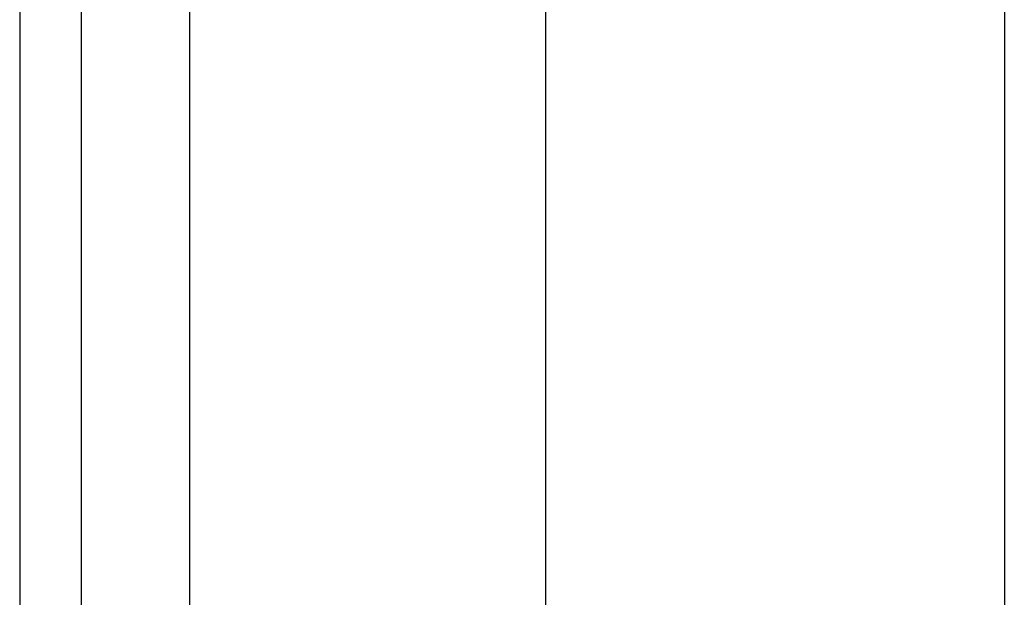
# Model space of a CAD drawing. Header units: inches. Extents: x 2 to 121, y 2 to 79.
# Tile 19 of 97: x 6.038 to 7.087, y 50.133 to 50.749. Entities that reach past the tile are written whole.
import ezdxf

# ---------------------------------------------------------------- set-up
doc = ezdxf.new("R2010")
doc.units = ezdxf.units.IN
doc.header["$LTSCALE"] = 7.278232
doc.header["$MEASUREMENT"] = 0
doc.layers.add('Visible Edges(ANSI)', color=7, linetype='Continuous', lineweight=25)
doc.layers.add('Visible Tangent Edges(ANSI)', color=7, linetype='Continuous', lineweight=25)

msp = doc.modelspace()

# ---------------------------------------------------------------- linework, layer by layer
at = {"layer": 'Visible Edges(ANSI)'}
for p, q in [((6.0378, 56.3561), (6.0378, 27.189)), ((6.1035, 27.189), (6.1035, 56.3561)), ((6.5985, 32.7553), (6.5985, 50.7898)), ((7.087, 50.7886), (7.087, 32.7565))]:
    msp.add_line(p, q, dxfattribs=at)
at = {"layer": 'Visible Tangent Edges(ANSI)'}
msp.add_line((6.2189, 27.189), (6.2189, 56.3561), dxfattribs=at)

doc.saveas('drawing.dxf')
